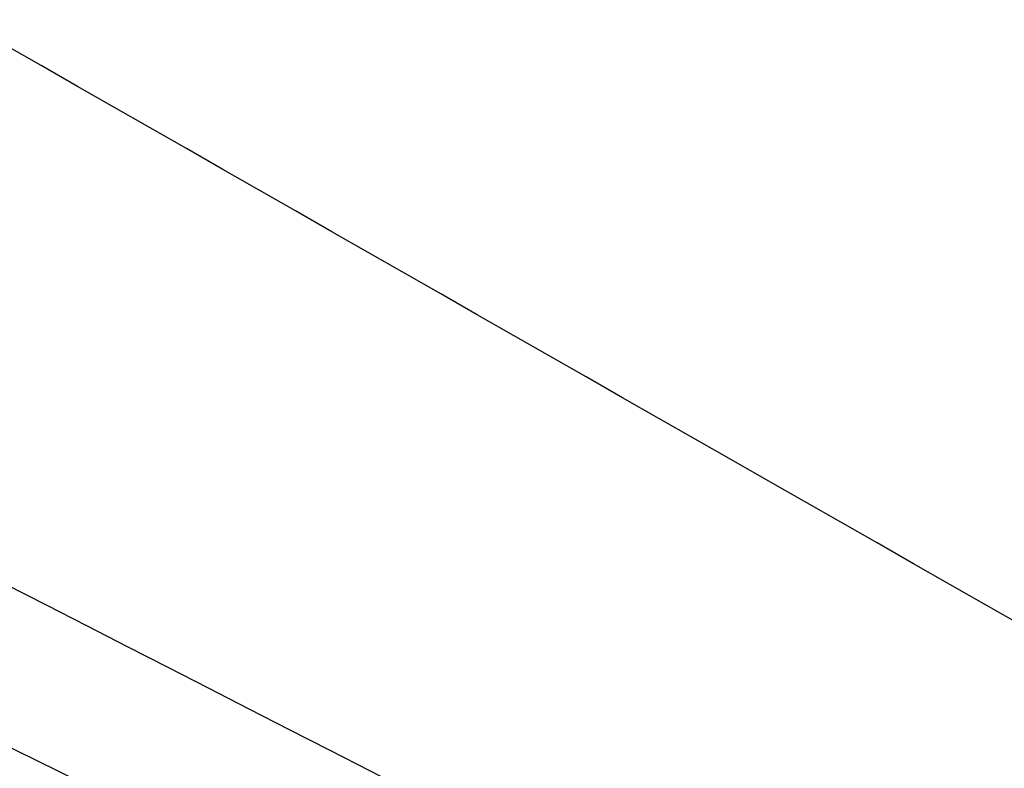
# Model space of a CAD drawing. Header units: millimetres. Extents: x -503 to 503, y -398 to 311.
# Tile 23 of 256: x -379 to -339, y -330 to -299. Entities that reach past the tile are written whole.
import ezdxf

# ---------------------------------------------------------------- set-up
doc = ezdxf.new("R2010")
doc.units = ezdxf.units.MM
doc.header["$MEASUREMENT"] = 0
doc.layers.add('IGES LEVEL 3', color=7, linetype='Continuous')

msp = doc.modelspace()

# ---------------------------------------------------------------- linework, layer by layer
at = {"layer": 'IGES LEVEL 3', "color": 9}
for points in [[(-252.653, -392.215, -402.653), (-326.769, -355.548, -402.653), (-400.884, -318.881, -402.653), (-475, -282.215, -402.653)], [(-243.997, -392.215, -468.222), (-315.573, -355.548, -479.554), (-387.149, -318.881, -490.887), (-458.726, -282.215, -502.219)], [(-243.997, -392.215, -337.084), (-315.573, -355.548, -325.752), (-387.149, -318.881, -314.419), (-458.726, -282.215, -303.087)], [(-218.896, -392.215, -528.82), (-283.109, -355.548, -550.626), (-347.322, -318.881, -572.432), (-411.535, -282.215, -594.238)], [(-218.896, -392.215, -276.485), (-283.109, -355.548, -254.68), (-347.322, -318.881, -232.874), (-411.535, -282.215, -211.068)]]:
    msp.add_open_spline(points, degree=3, dxfattribs=at)

doc.saveas('drawing.dxf')
